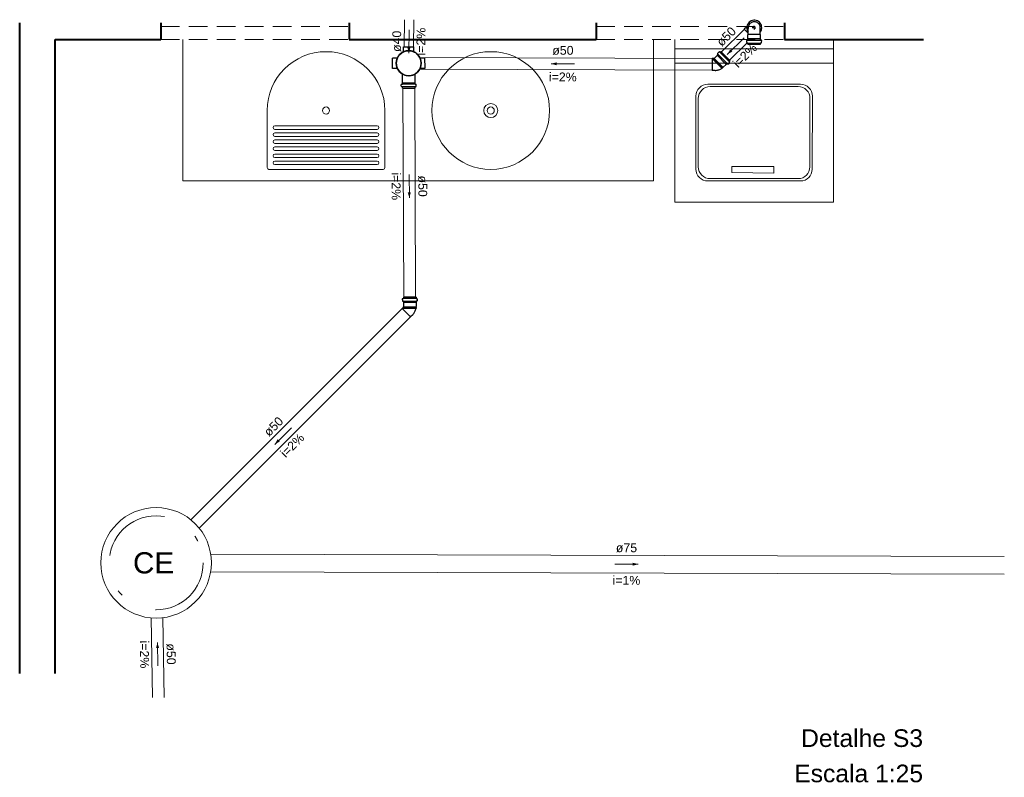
# Model space of a CAD drawing. Header units: millimetres. Extents: x 7733.6 to 7750.3, y 6921.6 to 6934.5.
import ezdxf

# ---------------------------------------------------------------- set-up
doc = ezdxf.new("R2010")
doc.units = ezdxf.units.MM
doc.header["$MEASUREMENT"] = 0
doc.linetypes.add('DASHDOT', pattern=[2.54, 1.27, -0.635, 0, -0.635])
doc.linetypes.add('HIDDEN2', pattern=[0.47625, 0.3175, -0.15875])
for name, color, linetype, lineweight in [('DI-Títulos', 3, 'Continuous', 5), ('MB_ALVENARIA', 7, 'Continuous', 40), ('MB_ESQUADRIA', 7, 'Continuous', 5), ('MB_MOBILIÁRIO', 8, 'Continuous', 13), ('Nível 1', 7, 'Continuous', 5), ('Textos', 7, 'Continuous', 5), ('TQ-Condutos', 3, 'Continuous', 5), ('TQ-Sentido conduto', 9, 'Continuous', 5), ('TQ-Textos conduto', 7, 'Continuous', 5)]:
    doc.layers.add(name, color=color, linetype=linetype, lineweight=lineweight)
doc.layers.add('Simbolos', color=5, linetype='Continuous')
doc.layers.add('Simbolos_int', color=2, linetype='Continuous')
doc.styles.add('Arial', font='txt')

msp = doc.modelspace()

# ---------------------------------------------------------------- hatches: boundary and pattern name
at = {"layer": 'TQ-Sentido conduto', "linetype": 'Continuous'}
for points in [[(7740.175, 6933.899), (7740.202, 6933.995), (7740.15, 6933.995)], [(7745.588, 6933.879), (7745.675, 6933.928), (7745.639, 6933.965)], [(7742.593, 6933.719), (7742.69, 6933.693), (7742.69, 6933.745)], [(7740.184, 6931.438), (7740.209, 6931.535), (7740.157, 6931.535)], [(7737.895, 6927.25), (7737.982, 6927.3), (7737.945, 6927.337)], [(7744.075, 6925.212), (7743.978, 6925.239), (7743.978, 6925.187)], [(7735.902, 6923.883), (7735.878, 6923.786), (7735.93, 6923.787)]]:
    msp.add_hatch(color=256, dxfattribs=at).paths.add_polyline_path(points)

# ---------------------------------------------------------------- linework, layer by layer
at = {"layer": 'MB_ALVENARIA'}
for p, q in [((7733.561, 6923.353), (7733.561, 6934.417)), ((7735.961, 6934.417), (7735.961, 6934.131)), ((7739.161, 6934.417), (7739.161, 6934.131)), ((7743.361, 6934.417), (7743.361, 6934.131)), ((7746.561, 6934.417), (7746.561, 6934.131)), ((7734.161, 6923.353), (7734.161, 6934.131)), ((7746.561, 6934.131), (7748.926, 6934.131))]:
    msp.add_line(p, q, dxfattribs=at)
for points in [[(7734.161, 6934.131), (7735.961, 6934.131)], [(7739.161, 6934.131), (7743.361, 6934.131)]]:
    msp.add_lwpolyline(points, dxfattribs=at)
at = {"layer": 'MB_ESQUADRIA', "linetype": 'HIDDEN2'}
for points in [[(7735.961, 6934.351), (7739.161, 6934.351)], [(7743.361, 6934.351), (7746.561, 6934.351)], [(7735.961, 6934.131), (7739.161, 6934.131)], [(7743.361, 6934.131), (7746.561, 6934.131)]]:
    msp.add_lwpolyline(points, dxfattribs=at)
at = {"layer": 'MB_MOBILIÁRIO'}
for p, q in [((7736.333, 6931.731), (7736.333, 6934.131)), ((7744.333, 6931.731), (7744.333, 6934.131)), ((7744.696, 6934.131), (7744.696, 6931.367)), ((7747.391, 6931.367), (7747.396, 6934.131)), ((7747.396, 6933.971), (7744.696, 6933.971)), ((7747.396, 6933.731), (7744.696, 6933.731)), ((7746.834, 6933.371), (7745.256, 6933.371)), ((7746.794, 6933.331), (7745.296, 6933.331)), ((7745.056, 6933.171), (7745.056, 6931.927)), ((7745.096, 6933.131), (7745.096, 6931.967)), ((7746.992, 6931.967), (7746.994, 6933.131)), ((7747.032, 6931.927), (7747.034, 6933.171)), ((7737.768, 6932.925), (7737.768, 6931.955)), ((7739.768, 6931.955), (7739.768, 6932.925)), ((7739.638, 6932.665), (7737.898, 6932.665)), ((7737.898, 6932.605), (7739.638, 6932.605)), ((7739.638, 6932.545), (7737.898, 6932.545)), ((7737.898, 6932.485), (7739.638, 6932.485)), ((7739.638, 6932.425), (7737.898, 6932.425)), ((7737.898, 6932.365), (7739.638, 6932.365)), ((7739.638, 6932.305), (7737.898, 6932.305)), ((7737.898, 6932.245), (7739.638, 6932.245)), ((7739.638, 6932.185), (7737.898, 6932.185)), ((7737.898, 6932.125), (7739.638, 6932.125)), ((7737.798, 6931.925), (7739.738, 6931.925)), ((7739.638, 6932.065), (7737.898, 6932.065)), ((7737.898, 6932.005), (7739.638, 6932.005)), ((7746.379, 6931.971), (7745.664, 6931.971)), ((7745.664, 6931.971), (7745.664, 6931.873)), ((7746.379, 6931.86), (7746.379, 6931.971)), ((7745.296, 6931.767), (7746.792, 6931.767)), ((7745.664, 6931.873), (7746.379, 6931.86)), ((7736.333, 6931.731), (7744.333, 6931.731)), ((7745.256, 6931.727), (7746.832, 6931.727)), ((7744.696, 6931.367), (7747.391, 6931.367))]:
    msp.add_line(p, q, dxfattribs=at)
for centre, radius in [((7741.568, 6932.925), 1), ((7738.768, 6932.925), 0.06), ((7741.568, 6932.925), 0.12), ((7741.568, 6932.925), 0.06)]:
    msp.add_circle(centre, radius, dxfattribs=at)
for centre, radius, start, end in [((7738.768, 6932.925), 1, 0, 180), ((7745.256, 6933.171), 0.2, 90, 180), ((7745.296, 6933.131), 0.2, 90, 180), ((7746.794, 6933.131), 0.2, 359.8904, 90), ((7746.834, 6933.171), 0.2, 359.8904, 90), ((7737.898, 6932.635), 0.03, 90, 180), ((7737.898, 6932.635), 0.03, 180, 270), ((7739.638, 6932.635), 0.03, 360, 90), ((7739.638, 6932.635), 0.03, 270, 360), ((7737.898, 6932.515), 0.03, 90, 180), ((7737.898, 6932.515), 0.03, 180, 270), ((7737.898, 6932.395), 0.03, 90, 180), ((7739.638, 6932.515), 0.03, 0, 90), ((7739.638, 6932.515), 0.03, 270, 360), ((7739.638, 6932.395), 0.03, 0, 90), ((7737.898, 6932.395), 0.03, 180, 270), ((7737.898, 6932.275), 0.03, 90, 180), ((7737.898, 6932.275), 0.03, 180, 270), ((7739.638, 6932.395), 0.03, 270, 360), ((7739.638, 6932.275), 0.03, 0, 90), ((7739.638, 6932.275), 0.03, 270, 360), ((7737.898, 6932.155), 0.03, 90, 180), ((7737.898, 6932.155), 0.03, 180, 270), ((7739.638, 6932.155), 0.03, 0, 90), ((7739.638, 6932.155), 0.03, 270, 360), ((7737.798, 6931.955), 0.03, 180, 270), ((7737.898, 6932.035), 0.03, 90, 180), ((7737.898, 6932.035), 0.03, 180, 270), ((7739.638, 6932.035), 0.03, 0, 90), ((7739.638, 6932.035), 0.03, 270, 0), ((7739.738, 6931.955), 0.03, 270, 0), ((7745.256, 6931.927), 0.2, 180, 270), ((7745.296, 6931.967), 0.2, 180, 270), ((7746.792, 6931.967), 0.2, 270, 359.8904), ((7746.832, 6931.927), 0.2, 270, 359.8904)]:
    msp.add_arc(centre, radius, start, end, dxfattribs=at)
at = {"layer": 'Nível 1', "color": 9}
msp.add_circle((7735.88, 6925.236), 0.94, dxfattribs=at)
at = {"layer": 'Nível 1', "color": 7, "linetype": 'DASHDOT'}
msp.add_circle((7735.88, 6925.236), 0.8, dxfattribs=at)
at = {"layer": 'Simbolos'}
for p, q in [((7745.921, 6934.35), (7745.878, 6934.307)), ((7745.945, 6934.218), (7745.945, 6934.319)), ((7746.148, 6934.217), (7746.148, 6934.318)), ((7745.918, 6934.081), (7745.918, 6934.116)), ((7745.922, 6934.12), (7745.932, 6934.12)), ((7745.936, 6934.143), (7745.937, 6934.144)), ((7745.936, 6934.124), (7745.936, 6934.143)), ((7745.937, 6934.211), (7745.945, 6934.218)), ((7745.937, 6934.144), (7745.937, 6934.211)), ((7746.155, 6934.21), (7746.148, 6934.217)), ((7746.154, 6934.142), (7746.155, 6934.21)), ((7746.155, 6934.142), (7746.154, 6934.142)), ((7746.155, 6934.123), (7746.155, 6934.142)), ((7746.169, 6934.118), (7746.158, 6934.119)), ((7746.172, 6934.079), (7746.173, 6934.114)), ((7740.084, 6934.005), (7740.259, 6934.006)), ((7740.085, 6933.922), (7740.084, 6934.005)), ((7740.259, 6933.923), (7740.259, 6934.006)), ((7745.454, 6933.921), (7745.464, 6933.914)), ((7745.481, 6933.927), (7745.469, 6933.915)), ((7745.635, 6933.772), (7745.481, 6933.927)), ((7745.921, 6934.077), (7745.933, 6934.073)), ((7745.936, 6934.052), (7745.936, 6934.07)), ((7745.936, 6934.052), (7746.154, 6934.051)), ((7746.154, 6934.051), (7746.154, 6934.068)), ((7746.169, 6934.075), (7746.157, 6934.072)), ((7739.979, 6933.816), (7739.898, 6933.815)), ((7739.898, 6933.641), (7739.898, 6933.815)), ((7740.366, 6933.817), (7740.449, 6933.818)), ((7740.45, 6933.643), (7740.449, 6933.818)), ((7745.365, 6933.809), (7745.332, 6933.809)), ((7745.417, 6933.862), (7745.369, 6933.815)), ((7745.369, 6933.815), (7745.369, 6933.813)), ((7745.43, 6933.877), (7745.417, 6933.863)), ((7745.417, 6933.863), (7745.417, 6933.862)), ((7745.423, 6933.89), (7745.43, 6933.882)), ((7745.449, 6933.92), (7745.424, 6933.896)), ((7745.628, 6933.744), (7745.622, 6933.754)), ((7745.635, 6933.772), (7745.623, 6933.759)), ((7739.98, 6933.641), (7739.898, 6933.641)), ((7740.367, 6933.643), (7740.45, 6933.643)), ((7745.381, 6933.606), (7745.331, 6933.606)), ((7745.495, 6933.644), (7745.499, 6933.64)), ((7745.507, 6933.649), (7745.499, 6933.64)), ((7745.511, 6933.661), (7745.504, 6933.653)), ((7745.504, 6933.653), (7745.507, 6933.649)), ((7745.521, 6933.66), (7745.511, 6933.661)), ((7745.569, 6933.708), (7745.521, 6933.66)), ((7745.57, 6933.708), (7745.569, 6933.708)), ((7745.584, 6933.721), (7745.57, 6933.708)), ((7745.597, 6933.714), (7745.589, 6933.721)), ((7745.627, 6933.739), (7745.602, 6933.714)), ((7740.066, 6933.393), (7740.065, 6933.543)), ((7740.283, 6933.394), (7740.282, 6933.544)), ((7740.047, 6933.337), (7740.047, 6933.365)), ((7740.065, 6933.329), (7740.05, 6933.333)), ((7740.061, 6933.37), (7740.051, 6933.369)), ((7740.065, 6933.393), (7740.066, 6933.393)), ((7740.065, 6933.374), (7740.065, 6933.393)), ((7740.065, 6933.302), (7740.065, 6933.329)), ((7740.065, 6933.302), (7740.284, 6933.303)), ((7740.284, 6933.394), (7740.283, 6933.394)), ((7740.284, 6933.375), (7740.284, 6933.394)), ((7740.284, 6933.33), (7740.299, 6933.335)), ((7740.284, 6933.303), (7740.284, 6933.33)), ((7740.288, 6933.371), (7740.298, 6933.37)), ((7740.302, 6933.338), (7740.302, 6933.366)), ((7740.301, 6929.751), (7740.082, 6929.75)), ((7740.082, 6929.75), (7740.082, 6929.732)), ((7740.301, 6929.751), (7740.301, 6929.733)), ((7740.085, 6929.584), (7740.062, 6929.561)), ((7740.064, 6929.721), (7740.065, 6929.686)), ((7740.067, 6929.725), (7740.079, 6929.728)), ((7740.068, 6929.682), (7740.079, 6929.681)), ((7740.082, 6929.677), (7740.083, 6929.659)), ((7740.083, 6929.659), (7740.083, 6929.658)), ((7740.083, 6929.658), (7740.084, 6929.591)), ((7740.084, 6929.591), (7740.085, 6929.589)), ((7740.301, 6929.592), (7740.294, 6929.584)), ((7740.294, 6929.584), (7740.294, 6929.574)), ((7740.294, 6929.574), (7740.3, 6929.574)), ((7740.3, 6929.574), (7740.3, 6929.562)), ((7740.301, 6929.678), (7740.301, 6929.66)), ((7740.301, 6929.66), (7740.301, 6929.659)), ((7740.301, 6929.659), (7740.301, 6929.592)), ((7740.316, 6929.726), (7740.304, 6929.729)), ((7740.315, 6929.683), (7740.305, 6929.682)), ((7740.319, 6929.722), (7740.319, 6929.687)), ((7740.242, 6929.453), (7740.206, 6929.418)), ((7740.294, 6929.561), (7740.3, 6929.562))]:
    msp.add_line(p, q, dxfattribs=at)
for points in [[(7746.148, 6934.318), (7746.149, 6934.331), (7746.148, 6934.343), (7746.146, 6934.356), (7746.142, 6934.368), (7746.137, 6934.38), (7746.13, 6934.391), (7746.122, 6934.401), (7746.113, 6934.41), (7746.102, 6934.417), (7746.091, 6934.424), (7746.079, 6934.428), (7746.067, 6934.432), (7746.054, 6934.433), (7746.041, 6934.433), (7746.028, 6934.432), (7746.016, 6934.429), (7746.004, 6934.424), (7745.993, 6934.418), (7745.982, 6934.411), (7745.973, 6934.402), (7745.965, 6934.392), (7745.958, 6934.381), (7745.952, 6934.37), (7745.948, 6934.357), (7745.946, 6934.345), (7745.945, 6934.332), (7745.945, 6934.319)], [(7745.922, 6934.12), (7745.921, 6934.119), (7745.921, 6934.119), (7745.92, 6934.119), (7745.919, 6934.119), (7745.919, 6934.118), (7745.919, 6934.117), (7745.918, 6934.117), (7745.918, 6934.116), (7745.918, 6934.116)], [(7745.932, 6934.12), (7745.933, 6934.121), (7745.934, 6934.121), (7745.934, 6934.121), (7745.935, 6934.121), (7745.935, 6934.122), (7745.936, 6934.123), (7745.936, 6934.123), (7745.936, 6934.124), (7745.936, 6934.124)], [(7746.155, 6934.123), (7746.155, 6934.122), (7746.155, 6934.122), (7746.155, 6934.121), (7746.156, 6934.12), (7746.156, 6934.12), (7746.157, 6934.12), (7746.157, 6934.119), (7746.158, 6934.119), (7746.158, 6934.119)], [(7746.173, 6934.114), (7746.173, 6934.114), (7746.172, 6934.115), (7746.172, 6934.116), (7746.172, 6934.116), (7746.171, 6934.117), (7746.171, 6934.117), (7746.17, 6934.117), (7746.17, 6934.118), (7746.169, 6934.118)], [(7740.283, 6933.911), (7740.25, 6933.927), (7740.215, 6933.937), (7740.178, 6933.942), (7740.141, 6933.939), (7740.105, 6933.93), (7740.071, 6933.916), (7740.04, 6933.895), (7740.013, 6933.869), (7739.991, 6933.84), (7739.975, 6933.806), (7739.965, 6933.771), (7739.96, 6933.734), (7739.963, 6933.697), (7739.972, 6933.661), (7739.986, 6933.627), (7740.007, 6933.597), (7740.033, 6933.57), (7740.062, 6933.548), (7740.096, 6933.531), (7740.131, 6933.521), (7740.168, 6933.517), (7740.205, 6933.519), (7740.241, 6933.528), (7740.275, 6933.543), (7740.305, 6933.563), (7740.332, 6933.589), (7740.354, 6933.619), (7740.371, 6933.652), (7740.381, 6933.687), (7740.385, 6933.724), (7740.383, 6933.761), (7740.374, 6933.797), (7740.359, 6933.831), (7740.339, 6933.862), (7740.313, 6933.889), (7740.283, 6933.911)], [(7740.354, 6933.619), (7740.371, 6933.652), (7740.381, 6933.687), (7740.385, 6933.724), (7740.383, 6933.761), (7740.374, 6933.797), (7740.359, 6933.831), (7740.339, 6933.862), (7740.313, 6933.889), (7740.283, 6933.911), (7740.25, 6933.927), (7740.215, 6933.937), (7740.178, 6933.942), (7740.141, 6933.939), (7740.105, 6933.93), (7740.071, 6933.916), (7740.04, 6933.895), (7740.013, 6933.869), (7739.991, 6933.84), (7739.975, 6933.806), (7739.965, 6933.771), (7739.96, 6933.734), (7739.963, 6933.697), (7739.972, 6933.661), (7739.986, 6933.627), (7740.007, 6933.597), (7740.033, 6933.57), (7740.062, 6933.548), (7740.096, 6933.531), (7740.131, 6933.521), (7740.168, 6933.517), (7740.205, 6933.519), (7740.241, 6933.528), (7740.275, 6933.543), (7740.305, 6933.563), (7740.332, 6933.589), (7740.354, 6933.619)], [(7740.353, 6933.841), (7740.331, 6933.871), (7740.304, 6933.896), (7740.273, 6933.917), (7740.239, 6933.931), (7740.203, 6933.939), (7740.166, 6933.941), (7740.129, 6933.937), (7740.094, 6933.926), (7740.061, 6933.91), (7740.031, 6933.887), (7740.006, 6933.86), (7739.985, 6933.829), (7739.971, 6933.795), (7739.963, 6933.759), (7739.961, 6933.722), (7739.965, 6933.686), (7739.976, 6933.65), (7739.992, 6933.617), (7740.015, 6933.587), (7740.042, 6933.562), (7740.073, 6933.542), (7740.107, 6933.527), (7740.143, 6933.519), (7740.18, 6933.517), (7740.216, 6933.521), (7740.252, 6933.532), (7740.285, 6933.549), (7740.315, 6933.571), (7740.34, 6933.598), (7740.36, 6933.629), (7740.375, 6933.663), (7740.383, 6933.699), (7740.385, 6933.736), (7740.381, 6933.773), (7740.37, 6933.808), (7740.353, 6933.841)], [(7745.454, 6933.921), (7745.453, 6933.921), (7745.452, 6933.921), (7745.452, 6933.921), (7745.451, 6933.921), (7745.451, 6933.921), (7745.45, 6933.921), (7745.45, 6933.921), (7745.449, 6933.92), (7745.449, 6933.92)], [(7745.918, 6934.081), (7745.918, 6934.08), (7745.918, 6934.079), (7745.918, 6934.079), (7745.919, 6934.078), (7745.919, 6934.078), (7745.919, 6934.077), (7745.92, 6934.077), (7745.92, 6934.077), (7745.921, 6934.077)], [(7745.936, 6934.07), (7745.936, 6934.07), (7745.936, 6934.071), (7745.935, 6934.071), (7745.935, 6934.072), (7745.935, 6934.072), (7745.934, 6934.073), (7745.934, 6934.073), (7745.933, 6934.073), (7745.933, 6934.073)], [(7746.157, 6934.072), (7746.157, 6934.072), (7746.156, 6934.071), (7746.156, 6934.071), (7746.155, 6934.071), (7746.155, 6934.07), (7746.155, 6934.07), (7746.155, 6934.069), (7746.155, 6934.069), (7746.154, 6934.068)], [(7746.169, 6934.075), (7746.17, 6934.075), (7746.17, 6934.075), (7746.171, 6934.076), (7746.171, 6934.076), (7746.172, 6934.077), (7746.172, 6934.077), (7746.172, 6934.078), (7746.172, 6934.078), (7746.172, 6934.079)], [(7740.353, 6933.841), (7740.347, 6933.851), (7740.341, 6933.859), (7740.334, 6933.868), (7740.326, 6933.876), (7740.318, 6933.884), (7740.31, 6933.891), (7740.301, 6933.898), (7740.293, 6933.905), (7740.283, 6933.911)], [(7745.365, 6933.809), (7745.365, 6933.809), (7745.366, 6933.809), (7745.367, 6933.81), (7745.367, 6933.81), (7745.368, 6933.81), (7745.368, 6933.811), (7745.368, 6933.812), (7745.369, 6933.812), (7745.369, 6933.813)], [(7745.424, 6933.896), (7745.423, 6933.895), (7745.423, 6933.894), (7745.423, 6933.894), (7745.423, 6933.893), (7745.423, 6933.893), (7745.423, 6933.892), (7745.423, 6933.891), (7745.423, 6933.891), (7745.423, 6933.89)], [(7745.43, 6933.877), (7745.43, 6933.877), (7745.431, 6933.878), (7745.431, 6933.878), (7745.431, 6933.879), (7745.431, 6933.88), (7745.431, 6933.88), (7745.431, 6933.881), (7745.431, 6933.881), (7745.43, 6933.882)], [(7745.464, 6933.915), (7745.465, 6933.914), (7745.465, 6933.914), (7745.466, 6933.914), (7745.466, 6933.914), (7745.467, 6933.914), (7745.468, 6933.914), (7745.468, 6933.914), (7745.469, 6933.915), (7745.469, 6933.915)], [(7745.623, 6933.759), (7745.622, 6933.759), (7745.622, 6933.758), (7745.622, 6933.758), (7745.622, 6933.757), (7745.621, 6933.757), (7745.621, 6933.756), (7745.622, 6933.756), (7745.622, 6933.755), (7745.622, 6933.754)], [(7745.381, 6933.606), (7745.394, 6933.607), (7745.408, 6933.608), (7745.421, 6933.611), (7745.434, 6933.614), (7745.447, 6933.618), (7745.46, 6933.623), (7745.472, 6933.63), (7745.483, 6933.636), (7745.495, 6933.644)], [(7745.589, 6933.721), (7745.588, 6933.721), (7745.588, 6933.722), (7745.587, 6933.722), (7745.587, 6933.722), (7745.586, 6933.722), (7745.585, 6933.722), (7745.585, 6933.722), (7745.584, 6933.721), (7745.584, 6933.721)], [(7745.597, 6933.714), (7745.598, 6933.714), (7745.598, 6933.713), (7745.599, 6933.713), (7745.599, 6933.713), (7745.6, 6933.713), (7745.601, 6933.713), (7745.601, 6933.714), (7745.602, 6933.714), (7745.602, 6933.714)], [(7745.627, 6933.739), (7745.628, 6933.739), (7745.628, 6933.74), (7745.628, 6933.74), (7745.628, 6933.741), (7745.629, 6933.742), (7745.629, 6933.742), (7745.628, 6933.743), (7745.628, 6933.743), (7745.628, 6933.744)], [(7740.065, 6933.543), (7740.065, 6933.543), (7740.065, 6933.544), (7740.065, 6933.545), (7740.064, 6933.545), (7740.064, 6933.546), (7740.064, 6933.547), (7740.063, 6933.547), (7740.063, 6933.547), (7740.062, 6933.548)], [(7740.285, 6933.549), (7740.285, 6933.549), (7740.284, 6933.548), (7740.284, 6933.548), (7740.283, 6933.547), (7740.283, 6933.546), (7740.283, 6933.546), (7740.282, 6933.545), (7740.282, 6933.544), (7740.282, 6933.544)], [(7740.051, 6933.369), (7740.05, 6933.369), (7740.05, 6933.368), (7740.049, 6933.368), (7740.049, 6933.368), (7740.048, 6933.367), (7740.048, 6933.367), (7740.048, 6933.366), (7740.047, 6933.365), (7740.047, 6933.365)], [(7740.047, 6933.337), (7740.047, 6933.337), (7740.048, 6933.336), (7740.048, 6933.335), (7740.048, 6933.335), (7740.048, 6933.335), (7740.049, 6933.334), (7740.049, 6933.334), (7740.05, 6933.334), (7740.05, 6933.333)], [(7740.061, 6933.37), (7740.062, 6933.37), (7740.063, 6933.37), (7740.063, 6933.37), (7740.064, 6933.371), (7740.064, 6933.371), (7740.065, 6933.372), (7740.065, 6933.372), (7740.065, 6933.373), (7740.065, 6933.374)], [(7740.065, 6933.326), (7740.065, 6933.327), (7740.065, 6933.327), (7740.065, 6933.328), (7740.065, 6933.329), (7740.064, 6933.329), (7740.064, 6933.329), (7740.063, 6933.33), (7740.063, 6933.33), (7740.062, 6933.33)], [(7740.284, 6933.375), (7740.284, 6933.374), (7740.284, 6933.374), (7740.284, 6933.373), (7740.285, 6933.372), (7740.285, 6933.372), (7740.286, 6933.371), (7740.286, 6933.371), (7740.287, 6933.371), (7740.288, 6933.371)], [(7740.287, 6933.331), (7740.286, 6933.331), (7740.286, 6933.331), (7740.285, 6933.33), (7740.285, 6933.33), (7740.285, 6933.33), (7740.284, 6933.329), (7740.284, 6933.329), (7740.284, 6933.328), (7740.284, 6933.327)], [(7740.302, 6933.366), (7740.302, 6933.367), (7740.301, 6933.367), (7740.301, 6933.368), (7740.301, 6933.368), (7740.3, 6933.369), (7740.3, 6933.369), (7740.299, 6933.37), (7740.299, 6933.37), (7740.298, 6933.37)], [(7740.299, 6933.334), (7740.299, 6933.335), (7740.3, 6933.335), (7740.3, 6933.335), (7740.301, 6933.336), (7740.301, 6933.336), (7740.301, 6933.337), (7740.302, 6933.337), (7740.302, 6933.338), (7740.302, 6933.338)], [(7740.067, 6929.725), (7740.067, 6929.725), (7740.066, 6929.725), (7740.066, 6929.724), (7740.065, 6929.724), (7740.065, 6929.723), (7740.065, 6929.723), (7740.065, 6929.722), (7740.064, 6929.722), (7740.064, 6929.721)], [(7740.065, 6929.686), (7740.065, 6929.686), (7740.065, 6929.685), (7740.065, 6929.684), (7740.065, 6929.684), (7740.066, 6929.683), (7740.066, 6929.683), (7740.067, 6929.683), (7740.068, 6929.682), (7740.068, 6929.682)], [(7740.079, 6929.728), (7740.08, 6929.729), (7740.08, 6929.729), (7740.081, 6929.729), (7740.081, 6929.73), (7740.082, 6929.73), (7740.082, 6929.731), (7740.082, 6929.731), (7740.082, 6929.732), (7740.082, 6929.732)], [(7740.082, 6929.677), (7740.082, 6929.678), (7740.082, 6929.679), (7740.082, 6929.679), (7740.082, 6929.68), (7740.081, 6929.68), (7740.081, 6929.681), (7740.08, 6929.681), (7740.079, 6929.681), (7740.079, 6929.681)], [(7740.085, 6929.584), (7740.085, 6929.584), (7740.086, 6929.584), (7740.086, 6929.584), (7740.086, 6929.585), (7740.086, 6929.585), (7740.086, 6929.585), (7740.086, 6929.586), (7740.086, 6929.586), (7740.086, 6929.586), (7740.086, 6929.587), (7740.086, 6929.587), (7740.086, 6929.587), (7740.086, 6929.588), (7740.086, 6929.588), (7740.086, 6929.588), (7740.086, 6929.589), (7740.085, 6929.589), (7740.085, 6929.589)], [(7740.301, 6929.733), (7740.301, 6929.733), (7740.301, 6929.732), (7740.301, 6929.732), (7740.302, 6929.731), (7740.302, 6929.731), (7740.302, 6929.73), (7740.303, 6929.73), (7740.303, 6929.73), (7740.304, 6929.729)], [(7740.305, 6929.682), (7740.304, 6929.682), (7740.304, 6929.682), (7740.303, 6929.682), (7740.302, 6929.681), (7740.302, 6929.681), (7740.302, 6929.68), (7740.301, 6929.68), (7740.301, 6929.679), (7740.301, 6929.678)], [(7740.315, 6929.683), (7740.316, 6929.684), (7740.317, 6929.684), (7740.317, 6929.684), (7740.318, 6929.684), (7740.318, 6929.685), (7740.319, 6929.686), (7740.319, 6929.686), (7740.319, 6929.687), (7740.319, 6929.687)], [(7740.319, 6929.722), (7740.319, 6929.723), (7740.319, 6929.724), (7740.318, 6929.724), (7740.318, 6929.725), (7740.318, 6929.725), (7740.317, 6929.726), (7740.317, 6929.726), (7740.316, 6929.726), (7740.316, 6929.726)], [(7740.242, 6929.453), (7740.251, 6929.463), (7740.259, 6929.474), (7740.267, 6929.485), (7740.273, 6929.497), (7740.279, 6929.509), (7740.284, 6929.522), (7740.288, 6929.535), (7740.292, 6929.548), (7740.294, 6929.561)]]:
    msp.add_lwpolyline(points, dxfattribs=at)
msp.add_circle((7740.173, 6933.729), 0.212, dxfattribs=at)
at = {"layer": 'Simbolos_int'}
for p, q in [((7745.945, 6934.239), (7745.878, 6934.307)), ((7746.047, 6934.331), (7746.011, 6934.332)), ((7746.047, 6934.331), (7746.047, 6934.362)), ((7746.047, 6934.331), (7746.072, 6934.331)), ((7746.047, 6934.331), (7746.047, 6934.303)), ((7746.155, 6934.142), (7745.936, 6934.143)), ((7745.936, 6934.121), (7746.155, 6934.119)), ((7746.148, 6934.217), (7745.945, 6934.218)), ((7745.936, 6934.073), (7746.154, 6934.071)), ((7745.332, 6933.809), (7745.331, 6933.606)), ((7745.495, 6933.644), (7745.332, 6933.809)), ((7745.504, 6933.653), (7745.35, 6933.809)), ((7745.511, 6933.661), (7745.365, 6933.809)), ((7745.57, 6933.708), (7745.417, 6933.863)), ((7745.586, 6933.723), (7745.433, 6933.879)), ((7745.62, 6933.757), (7745.467, 6933.913)), ((7740.284, 6933.371), (7740.065, 6933.37)), ((7740.284, 6933.33), (7740.065, 6933.329)), ((7740.066, 6933.393), (7740.283, 6933.394)), ((7740.294, 6929.574), (7740.075, 6929.573)), ((7740.301, 6929.73), (7740.082, 6929.729)), ((7740.301, 6929.682), (7740.082, 6929.681)), ((7740.301, 6929.66), (7740.083, 6929.659)), ((7740.294, 6929.584), (7740.085, 6929.583)), ((7740.062, 6929.561), (7740.206, 6929.418)), ((7740.294, 6929.561), (7740.063, 6929.56))]:
    msp.add_line(p, q, dxfattribs=at)
msp.add_lwpolyline([(7746.148, 6934.254), (7746.159, 6934.271), (7746.167, 6934.291), (7746.172, 6934.311), (7746.174, 6934.332), (7746.172, 6934.352), (7746.167, 6934.373), (7746.159, 6934.392), (7746.147, 6934.409), (7746.133, 6934.425), (7746.117, 6934.438), (7746.099, 6934.448), (7746.079, 6934.454), (7746.058, 6934.458), (7746.037, 6934.458), (7746.017, 6934.455), (7745.997, 6934.448), (7745.978, 6934.439), (7745.962, 6934.426), (7745.947, 6934.411), (7745.936, 6934.393), (7745.927, 6934.374), (7745.922, 6934.354), (7745.92, 6934.333), (7745.921, 6934.313), (7745.926, 6934.292), (7745.934, 6934.273), (7745.945, 6934.255)], dxfattribs=at)
at = {"layer": 'TQ-Condutos'}
for p, q in [((7740.102, 6934.469), (7740.096, 6934.005)), ((7740.262, 6934.467), (7740.256, 6934.006)), ((7745.879, 6934.306), (7745.488, 6933.921)), ((7745.929, 6934.074), (7745.628, 6933.778)), ((7745.332, 6933.808), (7740.361, 6933.828)), ((7745.331, 6933.608), (7740.36, 6933.628)), ((7740.075, 6933.302), (7740.091, 6929.75)), ((7740.275, 6933.302), (7740.291, 6929.751)), ((7740.063, 6929.56), (7736.471, 6925.967)), ((7740.205, 6929.419), (7736.612, 6925.826)), ((7736.808, 6925.383), (7750.297, 6925.345)), ((7736.807, 6925.083), (7750.297, 6925.045)), ((7735.817, 6922.946), (7735.795, 6924.3)), ((7736.017, 6922.946), (7735.995, 6924.303))]:
    msp.add_line(p, q, dxfattribs=at)
at = {"layer": 'TQ-Sentido conduto'}
for points in [[(7740.18, 6934.299), (7740.175, 6933.899)], [(7745.873, 6934.16), (7745.588, 6933.879)], [(7742.993, 6933.717), (7742.593, 6933.719)], [(7740.182, 6931.838), (7740.184, 6931.438)], [(7738.178, 6927.533), (7737.895, 6927.25)], [(7743.675, 6925.214), (7744.075, 6925.212)], [(7735.909, 6923.483), (7735.902, 6923.883)]]:
    msp.add_lwpolyline(points, dxfattribs=at)

# ---------------------------------------------------------------- texts
at = {"layer": 'DI-Títulos', "char_height": 0.3, "attachment_point": 9, "line_spacing_factor": 0.6, "style": 'Arial'}
for s, insert, width in [('Detalhe S3', (7748.916, 6922.102), 4.15611), ('Escala 1:25', (7748.916, 6921.502), 4.38949)]:
    msp.add_mtext(s, dxfattribs=dict(at, insert=insert, width=width))
at = {"layer": 'Textos', "insert": (7735.487, 6925.051), "char_height": 0.36, "width": 1.38916, "attachment_point": 7, "line_spacing_factor": 0.6, "style": 'Arial'}
msp.add_mtext('CE', dxfattribs=at)
at = {"layer": 'TQ-Textos conduto', "char_height": 0.15, "attachment_point": 8, "line_spacing_factor": 0.6, "style": 'Arial'}
for s, insert, width, rotation in [('ø40', (7740.047, 6934.1), 0.72372, 89.3184), ('i=2%', (7740.457, 6934.095), 0.94562, 89.3184), ('ø50', (7745.625, 6934.126), 0.72372, 44.599), ('ø50', (7742.794, 6933.869), 0.72372, 359.7594), ('i=2%', (7745.941, 6933.806), 0.94562, 44.599), ('i=2%', (7742.792, 6933.419), 0.94562, 359.7594), ('i=2%', (7739.883, 6931.637), 0.94562, 270.2691), ('ø50', (7740.333, 6931.639), 0.72372, 270.2691), ('ø50', (7737.93, 6927.498), 0.72372, 45.0001), ('i=2%', (7738.248, 6927.18), 0.94562, 45.0001), ('ø75', (7743.875, 6925.413), 0.72372, 359.8396), ('i=1%', (7743.874, 6924.863), 0.94562, 359.8396), ('i=2%', (7735.606, 6923.678), 0.94562, 270.928), ('ø50', (7736.056, 6923.685), 0.72372, 270.928)]:
    msp.add_mtext(s, dxfattribs=dict(at, insert=insert, width=width, rotation=rotation))

doc.saveas('drawing.dxf')
